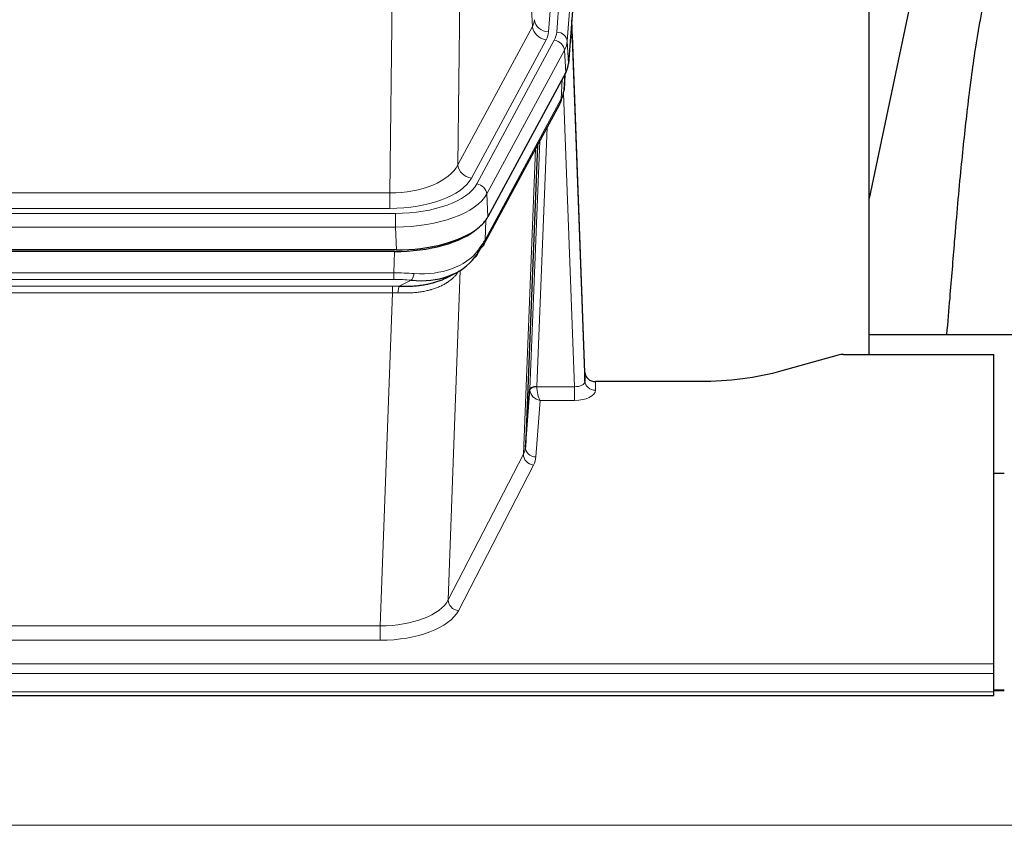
# Model space of a CAD drawing. Header units: inches. Extents: x 0 to 23760, y -13 to 16800.
# Tile 221 of 247: x 17623 to 17904, y 14336 to 14566. Entities that reach past the tile are written whole.
import ezdxf

# ---------------------------------------------------------------- set-up
doc = ezdxf.new("R2010")
doc.units = ezdxf.units.IN
doc.layers.add('254', color=7, linetype='Continuous', true_color=0xffffff)

msp = doc.modelspace()

# ---------------------------------------------------------------- linework, layer by layer
at = {"layer": '254', "color": 110, "linetype": 'Continuous', "lineweight": 13}
for p, q in [((17787.252, 14735.102), (17774.186, 14562.329)), ((17776.533, 14562.177), (17789.644, 14735.537)), ((17792.638, 14732.967), (17779.527, 14559.607)), ((17769.613, 14563.846), (17765.261, 14638.098)), ((17749.219, 14599.954), (17748.261, 14524.303)), ((17728.818, 14516.268), (17729.787, 14592.764)), ((17748.261, 14524.303), (17769.613, 14563.846)), ((17752.137, 14520.495), (17773.489, 14560.038)), ((17753.662, 14518.82), (17775.836, 14559.886)), ((17779.527, 14559.607), (17779.901, 14553.234)), ((17778.743, 14557.029), (17756.569, 14515.964)), ((17779.116, 14550.657), (17778.743, 14557.029)), ((17777.847, 14543.152), (17778.065, 14548.71)), ((17778.632, 14545.731), (17778.986, 14550.415)), ((17756.099, 14502.877), (17777.847, 14543.152)), ((17781.613, 14460.908), (17778.482, 14544.76)), ((17773.829, 14535.047), (17770.807, 14460.995)), ((17768.81, 14460.229), (17771.702, 14531.107)), ((17766.995, 14441.601), (17770.463, 14528.812)), ((17516.175, 14516.268), (17728.818, 14516.268)), ((17728.818, 14511.854), (17728.818, 14516.268)), ((17756.569, 14515.964), (17756.862, 14509.442)), ((17728.818, 14511.854), (17516.175, 14511.854)), ((17514.586, 14510.431), (17730.407, 14510.431)), ((17730.407, 14506.525), (17730.407, 14510.431)), ((17756.276, 14508.512), (17756.099, 14502.877)), ((17730.407, 14506.525), (17514.586, 14506.525)), ((17730.7, 14500.004), (17730.407, 14506.525)), ((17729.917, 14493.431), (17730.108, 14499.522)), ((17515.076, 14493.431), (17729.917, 14493.431)), ((17729.917, 14491.566), (17729.917, 14493.431)), ((17748.946, 14494.126), (17745.51, 14399.986)), ((17729.917, 14491.566), (17515.076, 14491.566)), ((17515.418, 14489.623), (17729.575, 14489.623)), ((17729.575, 14487.758), (17729.575, 14489.623)), ((17731.488, 14489.592), (17734.941, 14491.337)), ((17729.575, 14487.758), (17515.418, 14487.758)), ((17726.102, 14392.582), (17729.575, 14487.758)), ((17770.808, 14460.908), (17781.613, 14460.908)), ((17781.613, 14460.908), (17781.613, 14456.993)), ((17787.594, 14462.355), (17787.604, 14459.907)), ((17771.771, 14456.993), (17770.577, 14440.845)), ((17781.613, 14456.993), (17771.771, 14456.993)), ((17745.51, 14399.986), (17766.995, 14441.601)), ((17769.904, 14438.538), (17748.419, 14396.923)), ((17518.892, 14392.582), (17726.102, 14392.582)), ((17726.102, 14392.582), (17726.102, 14388.481)), ((17726.102, 14388.481), (17518.892, 14388.481)), ((17344.497, 14381.72), (17901.497, 14381.72)), ((17344.497, 14378.986), (17901.497, 14378.986)), ((17344.497, 14373.738), (17901.497, 14373.738)), ((17901.473, 14374.003), (17904.493, 14374.003)), ((15118.997, 14335.609), (20343.997, 14335.609))]:
    msp.add_line(p, q, dxfattribs=at)
at = {"layer": '254', "color": 2, "linetype": 'Continuous', "lineweight": 25}
for p, q in [((17793.019, 14726.688), (17779.901, 14553.234)), ((17865.837, 14470.122), (17865.837, 14658.924)), ((17885.68, 14608.842), (17865.837, 14514.686)), ((17784.595, 14464.977), (17780.837, 14565.615)), ((17780.917, 14561.222), (17784.606, 14462.44)), ((17779.116, 14550.657), (17756.862, 14509.442)), ((17778.625, 14545.618), (17778.988, 14550.42)), ((17778.803, 14550.075), (17778.632, 14545.731)), ((17778.625, 14545.618), (17778.632, 14545.731)), ((17755.74, 14501.547), (17777.488, 14541.822)), ((17771.009, 14529.822), (17767.581, 14443.611)), ((17730.7, 14500.004), (17514.293, 14500.004)), ((17730.108, 14499.522), (17514.885, 14499.522)), ((17744.806, 14491.959), (17747.599, 14493.37)), ((17937.834, 14475.695), (17865.838, 14475.695)), ((17857.041, 14469.927), (17840.876, 14465.396)), ((17858.539, 14470.122), (17901.497, 14470.122)), ((17901.497, 14381.72), (17901.497, 14470.122)), ((17784.606, 14462.44), (17784.595, 14464.977)), ((17817.497, 14462.355), (17787.594, 14462.355)), ((17767.581, 14443.611), (17768.81, 14460.229)), ((17904.497, 14436.157), (17901.497, 14436.157)), ((17901.497, 14378.986), (17901.497, 14381.72)), ((17901.497, 14373.738), (17901.497, 14378.986)), ((17904.493, 14374.229), (17901.473, 14374.229)), ((17901.497, 14372.723), (17901.497, 14373.738)), ((17344.497, 14372.723), (17901.497, 14372.723))]:
    msp.add_line(p, q, dxfattribs=at)
at = {"layer": '254', "color": 110, "linetype": 'Continuous', "lineweight": 13}
for centre, major_axis, ratio, start_param, end_param in [((17750.168, 14566.267), (-20.038, 0.241), 0.4621297, 2.903225, 3.1123764), ((17774.186, 14565.877), (3.989, -0.302), 0.8864705, 3.2608937, 4.7793301), ((17773.489, 14563.586), (3.52, -1.9), 0.8606628, 3.6289862, 5.1474227), ((17750.168, 14562.719), (-24.033, 0.005), 0.4611335, 2.8976848, 3.1068362), ((17752.515, 14562.567), (-24.033, 0.005), 0.4611335, 2.8976848, 3.1068362), ((17776.533, 14559.516), (2.991, -0.226), 0.8864705, 0.119301, 1.6377375), ((17780.917, 14559.069), (-0.214, 6.443), 0.0117452, 5.0526437, 5.774114), ((17775.836, 14557.225), (2.64, -1.425), 0.8606628, 0.4873936, 2.00583), ((17752.515, 14559.906), (27.028, 0.171), 0.4605352, 6.0362132, 6.2453646), ((17777.919, 14561.131), (2.998, 0.112), 0.4302668, 5.7021495, 6.2671208), ((17773.968, 14543.722), (3.52, -1.9), 0.8606628, 0.0000038, 0.4001271), ((17750.837, 14525.943), (27.538, 20.422), 0.1820482, 5.9117302, 5.9437103), ((17728.898, 14526.875), (20.002, 0.126), 0.5302672, 4.7050812, 6.0263936), ((17752.137, 14524.043), (-3.52, 1.9), 0.8606628, 0.4873936, 2.00583), ((17728.898, 14523.327), (24.002, 0.049), 0.477994, 4.708097, 6.0294094), ((17730.355, 14521.528), (-24.02, 0.03), 0.4619935, 1.5735185, 2.8978281), ((17753.662, 14516.159), (2.64, -1.425), 0.8606628, 0.4873936, 2.00583), ((17730.355, 14518.867), (27.018, 0.111), 0.4567867, 4.7124116, 6.0367213), ((17752.221, 14503.447), (3.52, -1.9), 0.8606628, 0.0000038, 0.4001271), ((17730.171, 14514.815), (-25.329, 12.681), 0.6929209, 2.1169098, 3.0007467), ((17729.268, 14485.997), (27.015, 0.091), 0.2751837, 1.3250001, 1.545831), ((17734.941, 14495.173), (-0.368, -3.983), 0.2964475, 0.3019504, 1.0888865), ((17728.786, 14479.811), (24.025, 0.387), 0.4081206, 1.4515092, 1.5313568), ((17729.268, 14482.162), (23.017, 0.318), 0.4083138, 1.3161001, 1.5369309), ((17731.488, 14485.757), (0.131, 3.998), 0.1099517, 0.2897867, 1.0584981), ((17728.786, 14475.976), (20.023, 0.877), 0.5868265, 1.4258227, 1.5056703), ((17770.807, 14460.134), (1.998, -0.082), 0.4302193, 1.5883537, 3.1255299), ((17770.808, 14460.047), (-1.996, -0.13), 0.4297663, 4.6843512, 6.2157251), ((17771.807, 14460.964), (1.001, 0.011), 0.9036688, 3.0949665, 3.190732), ((17771.771, 14459.617), (-0.506, 2.997), 0.2740591, 1.0794715, 2.5891813), ((17781.601, 14462.531), (-3.004, 0.138), 0.5390598, 1.5996723, 3.1704686), ((17787.604, 14462.531), (-3, -0.013), 0.8746179, 0.0299147, 1.5670846), ((17771.807, 14460.103), (-2.996, 0.15), 0.8842153, 0.0089587, 0.1047241), ((17771.771, 14459.617), (-2.669, 1.608), 0.8008031, 0.5106166, 2.0203264), ((17781.601, 14459.907), (-6.003, 0.008), 0.4854373, 1.5734916, 3.1442879), ((17769.904, 14441.161), (2.666, -1.376), 0.8484453, 3.5215353, 5.1252561), ((17747.578, 14443.866), (20.016, 0.121), 0.4848834, 6.0350943, 6.2444185), ((17770.577, 14443.468), (2.992, -0.221), 0.8740585, 3.1714428, 4.7769181), ((17747.578, 14441.242), (23.014, 0.002), 0.4845187, 6.038018, 6.2473422), ((17726.095, 14402.256), (20.013, 0.104), 0.483363, 4.7101919, 6.0355739), ((17748.419, 14399.547), (2.666, -1.376), 0.8484453, 3.5215353, 5.1252561), ((17726.095, 14399.632), (-23.012, 0.004), 0.4845836, 1.5711584, 2.8965404)]:
    msp.add_ellipse(centre, major_axis=major_axis, ratio=ratio, start_param=start_param, end_param=end_param, dxfattribs=at)
at = {"layer": '254', "color": 2, "linetype": 'Continuous', "lineweight": 25}
for centre, major_axis, ratio, start_param, end_param in [((17752.88, 14553.673), (-27.037, 0.006), 0.4611335, 2.8976848, 3.1068362), ((17751.988, 14555.219), (-26.161, 11.46), 0.4493681, 3.1218709, 3.267222), ((17750.837, 14525.943), (27.174, 22.247), 0.2659533, 6.0029103, 6.0348905), ((17774.134, 14544.043), (3.584, -1.776), 0.8816114, 6.2824956, 6.6531678), ((17730.642, 14512.488), (-27.023, 0.034), 0.4619935, 2.6128783, 2.8978281), ((17730.083, 14511.997), (-27.01, 0.015), 0.4618579, 1.5720062, 2.656), ((17730.642, 14512.488), (-27.023, 0.034), 0.4619935, 1.5735185, 2.6128783), ((17729.268, 14485.997), (27.355, 20.182), 0.1876908, 5.6857719, 5.9066027), ((17731.964, 14483.135), (23.434, 19.972), 0.1471226, 5.6997031, 5.9205339), ((17752.221, 14503.447), (3.52, -1.9), 0.8606628, 5.9153676, 6.2831892), ((17730.171, 14514.815), (-23.359, 16.381), 0.7286412, 2.2260513, 3.1098882), ((17750.444, 14500.765), (3.195, -2.407), 0.6715965, 6.033487, 6.820423), ((17858.542, 14468.665), (-3, 0.002), 0.4856498, 4.7136997, 5.2369038), ((17787.593, 14465.068), (-3, 0.002), 0.9042699, 0.0343167, 1.5714866)]:
    msp.add_ellipse(centre, major_axis=major_axis, ratio=ratio, start_param=start_param, end_param=end_param, dxfattribs=at)
for points, knots in [([(17914.942, 14608.875), (17913.809, 14607.368), (17907.859, 14598.845), (17902.286, 14585.702), (17898.406, 14570.743), (17895.984, 14556.86), (17893.977, 14541.631), (17892.006, 14523.129), (17890.374, 14504.845), (17889.087, 14488.477), (17888.285, 14479.338), (17887.989, 14475.819)], [0, 0, 0, 0, 0.0321271, 0.1811391, 0.2945987, 0.4244837, 0.5723167, 0.6990076, 0.8399552, 0.939366, 1, 1, 1, 1]), ([(17731.488, 14489.592), (17732.006, 14489.583), (17732.521, 14489.581), (17733.547, 14489.593), (17734.057, 14489.608), (17734.691, 14489.638), (17734.818, 14489.644), (17735.071, 14489.658), (17735.197, 14489.666), (17735.574, 14489.691), (17735.823, 14489.71), (17736.565, 14489.774), (17737.052, 14489.827), (17738.011, 14489.951), (17738.483, 14490.024), (17739.411, 14490.19), (17739.868, 14490.283), (17740.542, 14490.44), (17740.764, 14490.495), (17741.095, 14490.582), (17741.205, 14490.612), (17741.369, 14490.657), (17741.423, 14490.673), (17741.532, 14490.704), (17742.018, 14490.845), (17742.487, 14490.998), (17743.292, 14491.289), (17743.991, 14491.568), (17744.645, 14491.877), (17744.926, 14492.019)], [0, 0, 0, 0, 0.1020877, 0.1020877, 0.2041754, 0.2041754, 0.2296973, 0.2296973, 0.2552192, 0.2552192, 0.3062631, 0.3062631, 0.4083508, 0.4083508, 0.5104385, 0.5104385, 0.6125262, 0.6125262, 0.66357, 0.66357, 0.6890919, 0.6890919, 0.7018529, 0.7018529, 0.7146139, 0.8167015, 0.8167015, 0.9187892, 1, 1, 1, 1]), ([(17840.876, 14465.396), (17837.343, 14464.406), (17833.541, 14463.641), (17825.658, 14462.616), (17821.578, 14462.355), (17817.497, 14462.355)], [0, 0, 0, 0, 0.5, 0.5, 1, 1, 1, 1])]:
    msp.add_open_spline(points, degree=3, knots=knots, dxfattribs=at)
msp.add_open_spline([(17777.488, 14541.822), (17777.608, 14542.045), (17777.718, 14542.267)], degree=2, dxfattribs=at)
at = {"layer": '254', "color": 110, "linetype": 'Continuous', "lineweight": 13}
msp.add_open_spline([(17748.549, 14494), (17748.393, 14493.748), (17748.221, 14493.499), (17747.846, 14493.009), (17747.642, 14492.768), (17747.204, 14492.297), (17746.97, 14492.066), (17746.47, 14491.616), (17746.204, 14491.397), (17745.782, 14491.078), (17745.637, 14490.974), (17745.414, 14490.819), (17745.339, 14490.768), (17745.186, 14490.667), (17745.109, 14490.617), (17744.721, 14490.371), (17744.398, 14490.183), (17743.728, 14489.828), (17743.034, 14489.491), (17742.293, 14489.194), (17741.528, 14488.917), (17741.133, 14488.788), (17740.675, 14488.655), (17740.624, 14488.64), (17740.521, 14488.611), (17740.47, 14488.597), (17740.315, 14488.555), (17740.004, 14488.472), (17739.689, 14488.395), (17739.054, 14488.251), (17738.624, 14488.166), (17737.749, 14488.018), (17737.305, 14487.955), (17736.404, 14487.849), (17735.946, 14487.806), (17735.249, 14487.757), (17735.015, 14487.743), (17734.661, 14487.726), (17734.542, 14487.721), (17734.305, 14487.712), (17734.185, 14487.708), (17733.589, 14487.691), (17733.109, 14487.687), (17732.144, 14487.696), (17731.658, 14487.709), (17731.169, 14487.729)], degree=3, knots=[0, 0, 0, 0, 0.0625, 0.0625, 0.125, 0.125, 0.1875, 0.1875, 0.25, 0.25, 0.28125, 0.28125, 0.296875, 0.296875, 0.3125, 0.3125, 0.375, 0.375, 0.4375, 0.5, 0.5, 0.5625, 0.5625, 0.5703125, 0.5703125, 0.578125, 0.578125, 0.59375, 0.625, 0.625, 0.6875, 0.6875, 0.75, 0.75, 0.8125, 0.8125, 0.84375, 0.84375, 0.859375, 0.859375, 0.875, 0.875, 0.9375, 0.9375, 1, 1, 1, 1], dxfattribs=at)

doc.saveas('drawing.dxf')
